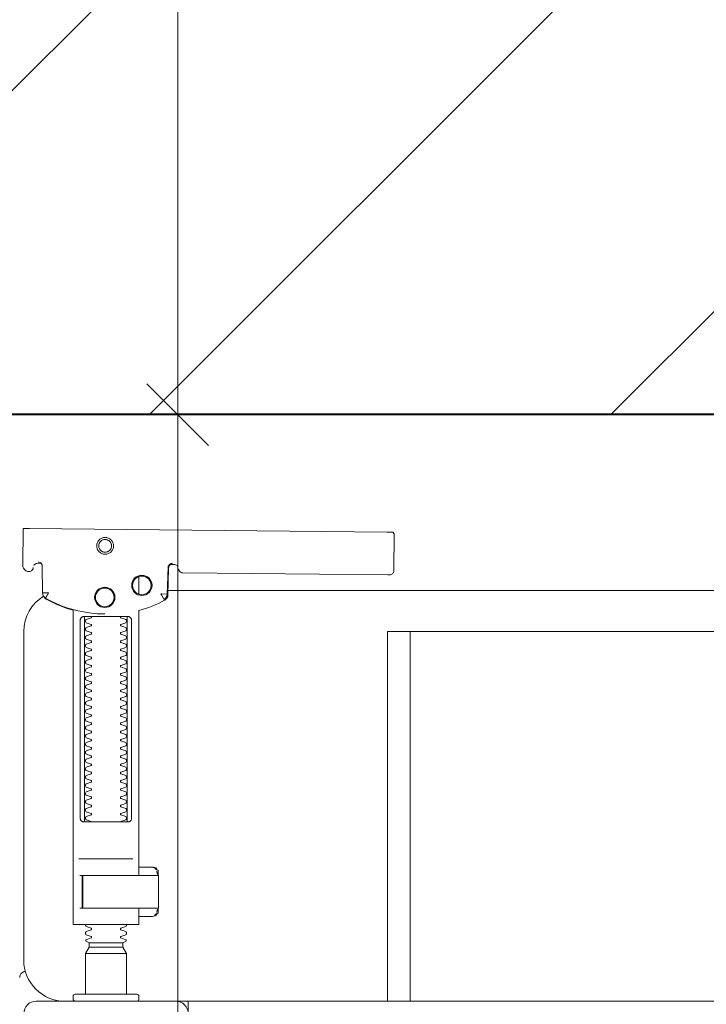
# Model space of a CAD drawing. Header units: millimetres. Extents: x -1893473 to 1546619, y -568027 to 942944.
# Tile 178 of 256: x 168305 to 168472, y -495823 to -495583. Entities that reach past the tile are written whole.
import ezdxf
from ezdxf.enums import TextEntityAlignment as Align

# ---------------------------------------------------------------- set-up
doc = ezdxf.new("R2010")
doc.units = ezdxf.units.MM
doc.header["$LTSCALE"] = 0.2
doc.layers.get('0').update_dxf_attribs({"lineweight": 0})
for name, color, linetype, lineweight in [('!! 0_Opis_pom', 9, 'Continuous', 13), ('!! 1_hatch projektowane ściany', 4, 'Continuous', 5), ('!! 1_OPIS POM NOWE', 140, 'Continuous', 5), ('!! 1_PROJ Sciany', 2, 'Continuous', 40), ('!! wymiary osi', 250, 'Continuous', 9), ('P-Opis nadproża', 150, 'Continuous', 9)]:
    doc.layers.add(name, color=color, linetype=linetype, lineweight=lineweight)
doc.layers.add('!!_@ wypos sanit nd', color=7, linetype='Continuous', lineweight=0, plot=False)
doc.layers.add('Powierzchnia', color=140, linetype='Continuous', lineweight=5, plot=False)
doc.styles.add('ARIAL', font='tahoma.ttf')
doc.styles.add('TXT', font='simplex.shx')
doc.dimstyles.new('DIM50', dxfattribs={"dimscale": 5, "dimtxt": 2.5, "dimasz": 1.5, "dimexe": 0, "dimexo": 0, "dimgap": 0.5, "dimtad": 1, "dimdec": 4, "dimrnd": 0.5, "dimdsep": 46, "dimtxsty": 'TXT', "dimblk1": 'TICK1', "dimblk2": 'TICK1', "dimsah": 1, "dimcen": 0, "dimse1": 1, "dimse2": 1, "dimclrd": 1, "dimclre": 7, "dimclrt": 9, "dimadec": 0, "dimazin": 0, "dimtfac": 1, "dimtdec": 4, "dimtmove": 2, "dimatfit": 3, "dimldrblk": 'TICK1', "dimfxl": 1, "dimtolj": 1, "dimarcsym": 0})

# ---------------------------------------------------------------- blocks, each defined once
blk = doc.blocks.new('A$C4ebe9e89')
for points in [[(0.16424, 0.15596), (0.16327, 0.15595), (0.16304, 0.15592), (0.16283, 0.15584), (0.16262, 0.15571), (0.16265, 0.15575), (0.16259, 0.15555), (0.16257, 0.15535, -0.157432), (0.16238, 0.15476), (0.1621, 0.15436, -0.241147), (0.16129, 0.15393), (0.1115, 0.15346), (0.11134, 0.15345), (0.11119, 0.15345), (0.11107, 0.15345), (0.11094, 0.15346), (0.11078, 0.15348), (0.11062, 0.15353), (0.11047, 0.15361), (0.11033, 0.15371), (0.11022, 0.15383), (0.11012, 0.15397), (0.11005, 0.15412), (0.11001, 0.15428), (0.11, 0.15445), (0.10995, 0.16345), (0.11023, 0.16384)], [(0.19647, 0.15658), (0.19626, 0.15656), (0.19605, 0.15648), (0.19585, 0.15635), (0.19566, 0.15614, 0.132231), (0.19551, 0.15564), (0.19546, 0.14909)], [(0.19768, 0.15528, 0.415336), (0.19869, 0.15429)], [(0.19885, 0.1543), (0.19898, 0.1543), (0.19913, 0.15431), (0.19927, 0.15434), (0.19941, 0.1544), (0.19953, 0.15447), (0.19965, 0.15456), (0.19975, 0.15466), (0.20007, 0.15512, 0.158481), (0.20026, 0.15571)], [(0.18031, 0.14393, 0.125713), (0.19466, 0.14774, 0.121439), (0.19519, 0.14823, -0.262119), (0.2, 0.13968), (0.2, 0.05968, -0.414214), (0.19, 0.04968), (0.18752, 0.04968, 0.405519), (0.188, 0.05018), (0.188, 0.05088, 0.414214), (0.1875, 0.05138), (0.1725, 0.05138, 0.414214), (0.172, 0.05088), (0.172, 0.05018, 0.405519), (0.17249, 0.04968, 0.001664), (0.15993, 0.04968)], [(0.172, 0.07232), (0.172, 0.06852, 0.414214), (0.1722, 0.06832), (0.18462, 0.06832), (0.1878, 0.06832, 0.414214), (0.188, 0.06852), (0.188, 0.14485), (0.18885, 0.1451), (0.18969, 0.14537), (0.19052, 0.14568), (0.19134, 0.146), (0.19215, 0.14635), (0.19295, 0.14672), (0.19374, 0.14712), (0.19456, 0.14756), (0.19465, 0.14762), (0.19473, 0.14768), (0.19481, 0.14775), (0.19488, 0.14782), (0.19495, 0.1479), (0.19502, 0.14799)], [(0.17647, 0.09332, 0.182836), (0.17637, 0.09341), (0.17515, 0.09381, 0.050055), (0.175, 0.09408), (0.175, 0.09436, 0.050055), (0.17515, 0.09462), (0.17637, 0.09503, 0.719897), (0.17637, 0.09541), (0.17515, 0.09581, 0.050055), (0.175, 0.09608), (0.175, 0.09636, 0.050055), (0.17515, 0.09662), (0.17637, 0.09703, 0.719897), (0.17637, 0.09741), (0.17515, 0.09781, 0.050055), (0.175, 0.09808), (0.175, 0.09836, 0.050055), (0.17515, 0.09862), (0.17637, 0.09903, 0.719897), (0.17637, 0.09941), (0.17515, 0.09981, 0.050055), (0.175, 0.10008), (0.175, 0.10036, 0.050055), (0.17515, 0.10062), (0.17637, 0.10103, 0.719897), (0.17637, 0.10141), (0.17515, 0.10181, 0.050055), (0.175, 0.10208), (0.175, 0.10236, 0.050055), (0.17515, 0.10262), (0.17637, 0.10303, 0.719897), (0.17637, 0.10341), (0.17515, 0.10381, 0.050055), (0.175, 0.10408), (0.175, 0.10436, 0.050055), (0.17515, 0.10462), (0.17637, 0.10503, 0.719897), (0.17637, 0.10541), (0.17515, 0.10581, 0.050055), (0.175, 0.10608), (0.175, 0.10636, 0.050055), (0.17515, 0.10662), (0.17637, 0.10703, 0.719897), (0.17637, 0.10741), (0.17515, 0.10781, 0.050055), (0.175, 0.10808), (0.175, 0.10836, 0.050055), (0.17515, 0.10862), (0.17637, 0.10903, 0.719897), (0.17637, 0.10941), (0.17515, 0.10981, 0.050055), (0.175, 0.11008), (0.175, 0.11036, 0.050055), (0.17515, 0.11062), (0.17637, 0.11103, 0.719897), (0.17637, 0.11141), (0.17515, 0.11181, 0.050055), (0.175, 0.11208), (0.175, 0.11236, 0.050055), (0.17515, 0.11262), (0.17637, 0.11303, 0.719897), (0.17637, 0.11341), (0.17515, 0.11381, 0.050055), (0.175, 0.11408), (0.175, 0.11436, 0.050055), (0.17515, 0.11462), (0.17637, 0.11503, 0.719897), (0.17637, 0.11541), (0.17515, 0.11581, 0.050055), (0.175, 0.11608), (0.175, 0.11636, 0.050055), (0.17515, 0.11662), (0.17637, 0.11703, 0.719897), (0.17637, 0.11741), (0.17515, 0.11781, 0.050055), (0.175, 0.11808), (0.175, 0.11836, 0.050055), (0.17515, 0.11862), (0.17637, 0.11903, 0.719897), (0.17637, 0.11941), (0.17515, 0.11981, 0.050055), (0.175, 0.12008), (0.175, 0.12036, 0.050055), (0.17515, 0.12062), (0.17637, 0.12103, 0.719897), (0.17637, 0.12141), (0.17515, 0.12181, 0.050055), (0.175, 0.12208), (0.175, 0.12236, 0.050055), (0.17515, 0.12262), (0.17637, 0.12303, 0.719897), (0.17637, 0.12341), (0.17515, 0.12381, 0.050055), (0.175, 0.12408), (0.175, 0.12436, 0.050055), (0.17515, 0.12462), (0.17637, 0.12503, 0.719897), (0.17637, 0.12541), (0.17515, 0.12581, 0.050055), (0.175, 0.12608), (0.175, 0.12636, 0.050055), (0.17515, 0.12662), (0.17637, 0.12703, 0.719897), (0.17637, 0.12741), (0.17515, 0.12781, 0.050055), (0.175, 0.12808), (0.175, 0.12836, 0.050055), (0.17515, 0.12862), (0.17637, 0.12903, 0.719897), (0.17637, 0.12941), (0.17515, 0.12981, 0.050055), (0.175, 0.13008), (0.175, 0.13036, 0.050055), (0.17515, 0.13062), (0.17637, 0.13103, 0.719897), (0.17637, 0.13141), (0.17515, 0.13181, 0.050055), (0.175, 0.13208), (0.175, 0.13236, 0.050055), (0.17515, 0.13262), (0.17637, 0.13303, 0.719897), (0.17637, 0.13341), (0.17515, 0.13381, 0.050055), (0.175, 0.13408), (0.175, 0.13436, 0.050055), (0.17515, 0.13462), (0.17637, 0.13503, 0.719897), (0.17637, 0.13541), (0.17515, 0.13581, 0.050055), (0.175, 0.13608), (0.175, 0.13636, 0.050055), (0.17515, 0.13662), (0.17637, 0.13703, 0.719897), (0.17637, 0.13741), (0.17515, 0.13781, 0.050055), (0.175, 0.13808), (0.175, 0.13836, 0.050055), (0.17515, 0.13862), (0.17637, 0.13903, 0.719897), (0.17637, 0.13941), (0.17515, 0.13981, 0.050055), (0.175, 0.14008), (0.175, 0.14036, 0.050055), (0.17515, 0.14062), (0.17637, 0.14103, 0.719897), (0.17637, 0.14141), (0.17515, 0.14181, 0.050055), (0.175, 0.14208), (0.175, 0.14236, 0.050055), (0.17515, 0.14262), (0.17637, 0.14303, 0.474594), (0.17647, 0.14332)], [(0.18353, 0.14332, 0.474594), (0.18364, 0.14303), (0.18486, 0.14262, 0.050055), (0.185, 0.14236), (0.185, 0.14208, 0.050055), (0.18486, 0.14181), (0.18364, 0.14141, 0.719897), (0.18364, 0.14103), (0.18486, 0.14062, 0.050055), (0.185, 0.14036), (0.185, 0.14008, 0.050055), (0.18486, 0.13981), (0.18364, 0.13941, 0.719897), (0.18364, 0.13903), (0.18486, 0.13862, 0.050055), (0.185, 0.13836), (0.185, 0.13808, 0.050055), (0.18486, 0.13781), (0.18364, 0.13741, 0.719897), (0.18364, 0.13703), (0.18486, 0.13662, 0.050055), (0.185, 0.13636), (0.185, 0.13608, 0.050055), (0.18486, 0.13581), (0.18364, 0.13541, 0.719897), (0.18364, 0.13503), (0.18486, 0.13462, 0.050055), (0.185, 0.13436), (0.185, 0.13408, 0.050055), (0.18486, 0.13381), (0.18364, 0.13341, 0.719897), (0.18364, 0.13303), (0.18486, 0.13262, 0.050055), (0.185, 0.13236), (0.185, 0.13208, 0.050055), (0.18486, 0.13181), (0.18364, 0.13141, 0.719897), (0.18364, 0.13103), (0.18486, 0.13062, 0.050055), (0.185, 0.13036), (0.185, 0.13008, 0.050055), (0.18486, 0.12981), (0.18364, 0.12941, 0.719897), (0.18364, 0.12903), (0.18486, 0.12862, 0.050055), (0.185, 0.12836), (0.185, 0.12808, 0.050055), (0.18486, 0.12781), (0.18364, 0.12741, 0.719897), (0.18364, 0.12703), (0.18486, 0.12662, 0.050055), (0.185, 0.12636), (0.185, 0.12608, 0.050055), (0.18486, 0.12581), (0.18364, 0.12541, 0.719897), (0.18364, 0.12503), (0.18486, 0.12462, 0.050055), (0.185, 0.12436), (0.185, 0.12408, 0.050055), (0.18486, 0.12381), (0.18364, 0.12341, 0.719897), (0.18364, 0.12303), (0.18486, 0.12262, 0.050055), (0.185, 0.12236), (0.185, 0.12208, 0.050055), (0.18486, 0.12181), (0.18364, 0.12141, 0.719897), (0.18364, 0.12103), (0.18486, 0.12062, 0.050055), (0.185, 0.12036), (0.185, 0.12008, 0.050055), (0.18486, 0.11981), (0.18364, 0.11941, 0.719897), (0.18364, 0.11903), (0.18486, 0.11862, 0.050055), (0.185, 0.11836), (0.185, 0.11808, 0.050055), (0.18486, 0.11781), (0.18364, 0.11741, 0.719897), (0.18364, 0.11703), (0.18486, 0.11662, 0.050055), (0.185, 0.11636), (0.185, 0.11608, 0.050055), (0.18486, 0.11581), (0.18364, 0.11541, 0.719897), (0.18364, 0.11503), (0.18486, 0.11462, 0.050055), (0.185, 0.11436), (0.185, 0.11408, 0.050055), (0.18486, 0.11381), (0.18364, 0.11341, 0.719897), (0.18364, 0.11303), (0.18486, 0.11262, 0.050055), (0.185, 0.11236), (0.185, 0.11208, 0.050055), (0.18486, 0.11181), (0.18364, 0.11141, 0.719897), (0.18364, 0.11103), (0.18486, 0.11062, 0.050055), (0.185, 0.11036), (0.185, 0.11008, 0.050055), (0.18486, 0.10981), (0.18364, 0.10941, 0.719897), (0.18364, 0.10903), (0.18486, 0.10862, 0.050055), (0.185, 0.10836), (0.185, 0.10808, 0.050055), (0.18486, 0.10781), (0.18364, 0.10741, 0.719897), (0.18364, 0.10703), (0.18486, 0.10662, 0.050055), (0.185, 0.10636), (0.185, 0.10608, 0.050055), (0.18486, 0.10581), (0.18364, 0.10541, 0.719897), (0.18364, 0.10503), (0.18486, 0.10462, 0.050055), (0.185, 0.10436), (0.185, 0.10408, 0.050055), (0.18486, 0.10381), (0.18364, 0.10341, 0.719897), (0.18364, 0.10303), (0.18486, 0.10262, 0.050055), (0.185, 0.10236), (0.185, 0.10208, 0.050055), (0.18486, 0.10181), (0.18364, 0.10141, 0.719897), (0.18364, 0.10103), (0.18486, 0.10062, 0.050055), (0.185, 0.10036), (0.185, 0.10008, 0.050055), (0.18486, 0.09981), (0.18364, 0.09941, 0.719897), (0.18364, 0.09903), (0.18486, 0.09862, 0.050055), (0.185, 0.09836), (0.185, 0.09808, 0.050055), (0.18486, 0.09781), (0.18364, 0.09741, 0.719897), (0.18364, 0.09703), (0.18486, 0.09662, 0.050055), (0.185, 0.09636), (0.185, 0.09608, 0.050055), (0.18486, 0.09581), (0.18364, 0.09541, 0.719897), (0.18364, 0.09503), (0.18486, 0.09462, 0.050055), (0.185, 0.09436), (0.185, 0.09408, 0.050055), (0.18486, 0.09381), (0.18364, 0.09341, 0.182836), (0.18353, 0.09332)], [(0.18575, 0.07252), (0.18575, 0.08011), (0.18572, 0.08022), (0.18564, 0.08029), (0.18555, 0.08032), (0.18565, 0.0803), (0.18573, 0.08024), (0.18577, 0.08014), (0.18577, 0.07252), (0.18574, 0.07241), (0.18567, 0.07234), (0.18547, 0.07232), (0.18558, 0.07237), (0.18564, 0.07252), (0.18564, 0.08012), (0.18557, 0.08027), (0.18547, 0.08032), (0.16743, 0.08032, 0.414214), (0.16723, 0.08012), (0.16723, 0.07252, 0.414214), (0.16743, 0.07232), (0.18547, 0.07232)], [(0.18556, 0.07232, 0.414213), (0.18576, 0.07252), (0.18575, 0.08011), (0.18575, 0.07252), (0.18572, 0.07241), (0.18565, 0.07234), (0.18555, 0.07232)], [(0.175, 0.06836), (0.175, 0.06812, -0.050055), (0.17515, 0.06786), (0.17636, 0.06745, -0.719897), (0.17636, 0.06707), (0.17515, 0.06666, -0.050055), (0.175, 0.0664), (0.175, 0.06612, -0.050055), (0.17515, 0.06586), (0.17636, 0.06545, -0.719897), (0.17636, 0.06507), (0.17515, 0.06466, -0.050055), (0.175, 0.0644), (0.1759, 0.06388), (0.1759, 0.06282), (0.175, 0.06126), (0.175, 0.05138)], [(0.185, 0.06836), (0.185, 0.06812, 0.050055), (0.18486, 0.06786), (0.18364, 0.06745, 0.719897), (0.18364, 0.06707), (0.18486, 0.06666, 0.050055), (0.185, 0.0664), (0.185, 0.06612, 0.050055), (0.18486, 0.06586), (0.18364, 0.06545, 0.719897), (0.18364, 0.06507), (0.18486, 0.06466, 0.050055), (0.185, 0.0644), (0.1841, 0.06388), (0.1841, 0.06282), (0.185, 0.06126), (0.185, 0.05138)], [(0.20011, 0.05684, 0.126559), (0.19962, 0.05693)], [(0.20099, 0.05547, 0.198909), (0.20055, 0.05654, 0.091301), (0.20011, 0.05684)]]:
    blk.add_lwpolyline(points, format="xyb")
for points in [[(0.19864, 0.1647), (0.11173, 0.16387)], [(0.20013, 0.1647), (0.20026, 0.15571)], [(0.16386, 0.15607), (0.16409, 0.15602), (0.16425, 0.15596), (0.1644, 0.15586), (0.16453, 0.15574), (0.16463, 0.1556), (0.16471, 0.15544), (0.16476, 0.15527), (0.16478, 0.1551), (0.16496, 0.14854), (0.16497, 0.14842), (0.16498, 0.14832), (0.16501, 0.14822), (0.16503, 0.14812), (0.16507, 0.14802), (0.16511, 0.14793), (0.16516, 0.14784), (0.16521, 0.14775), (0.16528, 0.14767), (0.16535, 0.14758), (0.16542, 0.14751), (0.1655, 0.14744), (0.16558, 0.14737), (0.16567, 0.14731), (0.16576, 0.14726), (0.16651, 0.14688), (0.16727, 0.14651), (0.16803, 0.14617), (0.16881, 0.14585), (0.1696, 0.14555), (0.17039, 0.14527), (0.17119, 0.14502), (0.172, 0.14478), (0.172, 0.08032)], [(0.1651, 0.14871), (0.16492, 0.1553), (0.1649, 0.15547), (0.16485, 0.15563), (0.16478, 0.15579), (0.16468, 0.15592), (0.16455, 0.15604), (0.16441, 0.15614), (0.16425, 0.15621), (0.16409, 0.15626), (0.16391, 0.15627)], [(0.19757, 0.15573), (0.19749, 0.15586), (0.19739, 0.15598), (0.19727, 0.15608), (0.19713, 0.15617), (0.19698, 0.15623), (0.19683, 0.15626), (0.19667, 0.15627), (0.19577, 0.15626)], [(0.172, 0.15305), (0.172, 0.14874)], [(0.16493, 0.14968), (-0.16477, 0.14968)], [(0.17483, 0.14232), (0.17483, 0.09432)], [(0.18523, 0.09432), (0.18523, 0.14232)], [(-0.11847, 0.04968), (-0.11847, 0.13968), (0.11153, 0.13968), (0.11153, 0.04968)], [(0.10602, 0.13968), (0.10602, 0.04968)], [(0.18662, 0.08432), (0.17345, 0.08432)], [(0.16732, 0.08028), (0.16732, 0.08144), (0.16736, 0.08156), (0.16746, 0.08164), (0.16767, 0.08169)], [(0.16811, 0.08203), (0.16776, 0.08162), (0.16776, 0.08196), (0.16779, 0.08207), (0.16786, 0.08214), (0.16797, 0.08218), (0.1681, 0.08219), (0.16822, 0.08219), (0.16842, 0.08221), (0.16887, 0.08232), (0.172, 0.08232)], [(0.16848, 0.08224), (0.16856, 0.0823), (0.16876, 0.08232)], [(0.16751, 0.08053), (0.16754, 0.08079), (0.16766, 0.08132)], [(0.17371, 0.08032), (0.18481, 0.08032), (0.18637, 0.08032)], [(0.16767, 0.07094), (0.16756, 0.07096), (0.16746, 0.07099), (0.16737, 0.07106), (0.16732, 0.0712), (0.16732, 0.07235)], [(0.16766, 0.07131), (0.16754, 0.07185), (0.16751, 0.0721)], [(0.18558, 0.07232), (0.18637, 0.07232)], [(0.172, 0.07032), (0.16887, 0.07032), (0.16842, 0.07042), (0.16831, 0.07044), (0.1682, 0.07044), (0.16806, 0.07045), (0.16795, 0.07046), (0.16783, 0.07052), (0.16776, 0.07067), (0.16776, 0.07101), (0.16811, 0.07061)], [(0.16876, 0.07032), (0.16866, 0.07032), (0.16848, 0.0704)], [(0.1759, 0.06388), (0.1841, 0.06388)], [(0.1841, 0.06282), (0.1759, 0.06282)], [(0.185, 0.06126), (0.175, 0.06126)], [(0.19963, 0.05696), (0.19976, 0.05695), (0.19988, 0.05692), (0.20001, 0.05688)], [(-0.16, 0.04668), (-0.16, 0.04968), (0.16, 0.04968), (0.16, 0.04668)]]:
    blk.add_lwpolyline(points)
for points in [[(0.18024, 0.15848), (0.18044, 0.15849), (0.18064, 0.15852), (0.18084, 0.15857), (0.18103, 0.15864), (0.18121, 0.15873), (0.18138, 0.15883), (0.18154, 0.15895), (0.18168, 0.15909), (0.18182, 0.15924), (0.18194, 0.1594), (0.18204, 0.15958), (0.18212, 0.15976), (0.18219, 0.15995), (0.18224, 0.16014), (0.18226, 0.16034), (0.18227, 0.16054), (0.18226, 0.16075), (0.18223, 0.16094), (0.18218, 0.16114), (0.18211, 0.16133), (0.18202, 0.16151), (0.18191, 0.16168), (0.18179, 0.16184), (0.18166, 0.16199), (0.18151, 0.16212), (0.18134, 0.16224), (0.18117, 0.16234), (0.18099, 0.16242), (0.1808, 0.16249), (0.1806, 0.16254), (0.1804, 0.16256), (0.1802, 0.16257), (0.18, 0.16256), (0.1798, 0.16253), (0.17961, 0.16248), (0.17942, 0.16241), (0.17924, 0.16232), (0.17907, 0.16222), (0.17891, 0.1621), (0.17876, 0.16196), (0.17863, 0.16181), (0.17851, 0.16165), (0.17841, 0.16147), (0.17832, 0.16129), (0.17826, 0.1611), (0.17821, 0.1609), (0.17818, 0.16071), (0.17818, 0.1605), (0.17819, 0.1603), (0.17822, 0.16011), (0.17827, 0.15991), (0.17834, 0.15972), (0.17843, 0.15954), (0.17853, 0.15937), (0.17865, 0.15921), (0.17879, 0.15906), (0.17894, 0.15893), (0.1791, 0.15881), (0.17928, 0.15871), (0.17946, 0.15863), (0.17965, 0.15856), (0.17984, 0.15851), (0.18004, 0.15849)], [(0.18024, 0.15897), (0.18039, 0.15898), (0.18054, 0.159), (0.18068, 0.15904), (0.18083, 0.15909), (0.18096, 0.15916), (0.18109, 0.15924), (0.18121, 0.15933), (0.18133, 0.15943), (0.18143, 0.15955), (0.18152, 0.15967), (0.18159, 0.1598), (0.18166, 0.15994), (0.18171, 0.16008), (0.18174, 0.16023), (0.18176, 0.16038), (0.18177, 0.16053), (0.18176, 0.16068), (0.18174, 0.16084), (0.1817, 0.16098), (0.18165, 0.16113), (0.18158, 0.16126), (0.1815, 0.16139), (0.18141, 0.16151), (0.1813, 0.16162), (0.18119, 0.16173), (0.18107, 0.16182), (0.18094, 0.16189), (0.1808, 0.16196), (0.18066, 0.16201), (0.18051, 0.16204), (0.18036, 0.16206), (0.18021, 0.16207), (0.18005, 0.16206), (0.1799, 0.16204), (0.17976, 0.162), (0.17961, 0.16194), (0.17948, 0.16188), (0.17935, 0.1618), (0.17923, 0.16171), (0.17911, 0.1616), (0.17901, 0.16149), (0.17892, 0.16137), (0.17885, 0.16124), (0.17878, 0.1611), (0.17873, 0.16095), (0.1787, 0.16081), (0.17868, 0.16066), (0.17867, 0.1605), (0.17868, 0.16035), (0.1787, 0.1602), (0.17874, 0.16005), (0.17879, 0.15991), (0.17886, 0.15977), (0.17894, 0.15964), (0.17903, 0.15952), (0.17914, 0.15941), (0.17925, 0.15931), (0.17937, 0.15922), (0.1795, 0.15914), (0.17964, 0.15908), (0.17978, 0.15903), (0.17993, 0.159), (0.18008, 0.15897)], [(0.16587, 0.14754), (0.16582, 0.14756), (0.16577, 0.1476), (0.16573, 0.14763), (0.16568, 0.14767), (0.16563, 0.14771), (0.16558, 0.14776), (0.16553, 0.14781), (0.16549, 0.14786), (0.16544, 0.14791), (0.1654, 0.14797), (0.16536, 0.14803), (0.16533, 0.14809), (0.16529, 0.14815), (0.16526, 0.14821), (0.16524, 0.14828), (0.16521, 0.14834), (0.16519, 0.14841), (0.16517, 0.14847), (0.16516, 0.14854), (0.16515, 0.1486), (0.16514, 0.14866), (0.16513, 0.14872), (0.16513, 0.14877), (0.16518, 0.14879), (0.16643, 0.14884), (0.16648, 0.14884), (0.16654, 0.14884), (0.16659, 0.14886), (0.16664, 0.14883), (0.16661, 0.14879), (0.16658, 0.14874), (0.16656, 0.14869), (0.16653, 0.14863), (0.16594, 0.14754)], [(0.18533, 0.14332), (0.18542, 0.14331), (0.1855, 0.1433), (0.18559, 0.14329), (0.18567, 0.14326), (0.18575, 0.14323), (0.18583, 0.14319), (0.18591, 0.14314), (0.18598, 0.14308), (0.18604, 0.14302), (0.1861, 0.14294), (0.18615, 0.14286), (0.18619, 0.14276), (0.18623, 0.14266), (0.18626, 0.14255), (0.18627, 0.14243), (0.18628, 0.14232), (0.18628, 0.09432), (0.18627, 0.0942), (0.18626, 0.09409), (0.18623, 0.09398), (0.18619, 0.09387), (0.18615, 0.09378), (0.1861, 0.09369), (0.18604, 0.09362), (0.18598, 0.09355), (0.18591, 0.09349), (0.18583, 0.09344), (0.18575, 0.0934), (0.18567, 0.09337), (0.18559, 0.09335), (0.1855, 0.09333), (0.18542, 0.09332), (0.18533, 0.09332), (0.17475, 0.09332), (0.17466, 0.09332), (0.17457, 0.09333), (0.17449, 0.09335), (0.1744, 0.09337), (0.17432, 0.0934), (0.17424, 0.09344), (0.17416, 0.09349), (0.17409, 0.09355), (0.17403, 0.09362), (0.17397, 0.09369), (0.17392, 0.09378), (0.17387, 0.09387), (0.17384, 0.09398), (0.17381, 0.09409), (0.17379, 0.0942), (0.17379, 0.09432), (0.17379, 0.14232), (0.17379, 0.14243), (0.17381, 0.14255), (0.17384, 0.14266), (0.17387, 0.14276), (0.17392, 0.14286), (0.17397, 0.14294), (0.17403, 0.14302), (0.17409, 0.14308), (0.17416, 0.14314), (0.17424, 0.14319), (0.17432, 0.14323), (0.1744, 0.14326), (0.17449, 0.14329), (0.17457, 0.1433), (0.17466, 0.14331), (0.17475, 0.14332)]]:
    blk.add_lwpolyline(points, close=True)
for points in [[(0.19546, 0.14908), (0.19546, 0.14908), (0.19546, 0.14908), (0.19546, 0.14909), (0.19546, 0.14909), (0.19546, 0.14909), (0.19546, 0.14909), (0.19546, 0.14909), (0.19546, 0.14909), (0.19546, 0.14909), (0.19546, 0.14909), (0.19546, 0.14909), (0.19546, 0.14909), (0.19546, 0.14909), (0.19546, 0.14909), (0.19546, 0.14909), (0.19546, 0.14909), (0.19546, 0.14909), (0.19546, 0.14909), (0.19546, 0.14909), (0.19546, 0.14908), (0.19546, 0.14908), (0.19546, 0.14908), (0.19546, 0.14908), (0.19546, 0.14908), (0.19546, 0.14908), (0.19546, 0.14908), (0.19546, 0.14908), (0.19546, 0.14908), (0.19546, 0.14908), (0.19546, 0.14908), (0.19546, 0.14908), (0.19546, 0.14908), (0.19546, 0.14908), (0.19546, 0.14908), (0.19546, 0.14908), (0.19546, 0.14908), (0.19546, 0.14909), (0.19545, 0.14909), (0.19545, 0.14909), (0.19545, 0.14909), (0.19545, 0.14909), (0.19545, 0.14909), (0.19545, 0.14909), (0.19545, 0.14909), (0.19545, 0.14909), (0.19544, 0.14909), (0.19544, 0.14908), (0.19544, 0.14908), (0.19544, 0.14908), (0.19544, 0.14908), (0.19543, 0.14908), (0.19543, 0.14908), (0.19543, 0.14908), (0.19543, 0.14908), (0.19543, 0.14908), (0.19543, 0.14908), (0.19543, 0.14908), (0.19542, 0.14908), (0.19542, 0.14908), (0.19542, 0.14908), (0.19542, 0.14908), (0.19542, 0.14908), (0.19541, 0.14908), (0.19541, 0.14908), (0.19541, 0.14908), (0.19541, 0.14908), (0.19541, 0.14908), (0.1954, 0.14908), (0.1954, 0.14908), (0.1954, 0.14908), (0.19539, 0.14908), (0.19539, 0.14908), (0.19538, 0.14909), (0.19537, 0.14909), (0.19537, 0.14909), (0.19536, 0.14909), (0.19536, 0.14909), (0.19536, 0.14909), (0.19535, 0.14909), (0.19535, 0.14909), (0.19534, 0.14909), (0.19534, 0.14909), (0.19533, 0.14909), (0.19533, 0.14909), (0.19532, 0.14909), (0.19531, 0.14909), (0.19531, 0.14909), (0.1953, 0.14909), (0.19529, 0.14909), (0.19529, 0.14909), (0.19528, 0.14909), (0.19527, 0.14909), (0.19527, 0.14909), (0.19526, 0.14909), (0.19525, 0.14909), (0.19524, 0.14909), (0.19524, 0.14909), (0.19523, 0.14909), (0.19522, 0.14909), (0.19521, 0.14909), (0.1952, 0.14909), (0.19519, 0.14909), (0.19518, 0.14909), (0.19517, 0.14909), (0.19516, 0.14909), (0.19516, 0.14909), (0.19515, 0.14909), (0.19514, 0.14909), (0.19513, 0.14909), (0.19512, 0.14909), (0.19511, 0.14909), (0.1951, 0.14909), (0.19508, 0.14909), (0.19507, 0.14909), (0.19506, 0.14909), (0.19505, 0.14909), (0.19504, 0.14909), (0.19503, 0.14909), (0.19502, 0.14909), (0.19501, 0.14909), (0.195, 0.14909), (0.19499, 0.14909), (0.19497, 0.14909), (0.19496, 0.14909), (0.19495, 0.14909), (0.19494, 0.1491), (0.19493, 0.1491), (0.19491, 0.1491), (0.1949, 0.1491), (0.19489, 0.1491), (0.19488, 0.1491), (0.19486, 0.1491), (0.19485, 0.1491), (0.19484, 0.1491), (0.19483, 0.1491), (0.19481, 0.1491), (0.19469, 0.1491), (0.19464, 0.1491), (0.19459, 0.1491), (0.19456, 0.1491), (0.19453, 0.1491), (0.19451, 0.1491), (0.19448, 0.1491), (0.19446, 0.1491), (0.19443, 0.1491), (0.19441, 0.1491), (0.19438, 0.1491), (0.19435, 0.1491), (0.19433, 0.1491), (0.19431, 0.1491), (0.19428, 0.1491), (0.19427, 0.1491), (0.19426, 0.1491), (0.19423, 0.1491), (0.19422, 0.1491), (0.19421, 0.1491), (0.1942, 0.1491), (0.19418, 0.1491), (0.19418, 0.1491), (0.19417, 0.1491), (0.19417, 0.1491), (0.19416, 0.1491), (0.19416, 0.1491), (0.19415, 0.14911), (0.19414, 0.14911), (0.19414, 0.14911), (0.19413, 0.14911), (0.19413, 0.14911), (0.19412, 0.14911), (0.19412, 0.14911), (0.19412, 0.14911), (0.19411, 0.14911), (0.19411, 0.1491), (0.1941, 0.1491), (0.1941, 0.1491), (0.1941, 0.1491), (0.19409, 0.1491), (0.19409, 0.1491), (0.19409, 0.1491), (0.19409, 0.1491), (0.19408, 0.1491), (0.19408, 0.1491), (0.19408, 0.1491), (0.19407, 0.1491), (0.19407, 0.1491), (0.19406, 0.1491), (0.19406, 0.1491), (0.19406, 0.1491), (0.19406, 0.1491), (0.19405, 0.1491), (0.19405, 0.1491), (0.19405, 0.1491), (0.19405, 0.14911), (0.19404, 0.14911), (0.19404, 0.14911), (0.19404, 0.14911), (0.19403, 0.14911), (0.19403, 0.14911), (0.19402, 0.14912), (0.19402, 0.14912), (0.19402, 0.14912), (0.19401, 0.14912), (0.19401, 0.14912), (0.19401, 0.14912), (0.194, 0.14912), (0.194, 0.14912), (0.194, 0.14912), (0.194, 0.14912), (0.194, 0.14912), (0.194, 0.14912), (0.194, 0.14912), (0.19399, 0.14912), (0.19399, 0.14912), (0.19399, 0.14912), (0.19399, 0.14912), (0.19399, 0.14912), (0.19399, 0.14912), (0.19398, 0.14912), (0.19398, 0.14912), (0.19398, 0.14911), (0.19398, 0.14911), (0.19398, 0.14911), (0.19398, 0.14911), (0.19397, 0.14911), (0.19397, 0.14911), (0.19397, 0.1491), (0.19397, 0.1491), (0.19397, 0.1491), (0.19397, 0.1491), (0.19397, 0.1491), (0.19397, 0.14909), (0.19397, 0.14909), (0.19397, 0.14909), (0.19397, 0.14909), (0.19397, 0.14908), (0.19397, 0.14908), (0.19397, 0.14908), (0.19397, 0.14908), (0.19397, 0.14908), (0.19397, 0.14907), (0.19397, 0.14907), (0.19397, 0.14907), (0.19397, 0.14907), (0.19397, 0.14907), (0.19398, 0.14906), (0.19398, 0.14906), (0.19398, 0.14906), (0.19398, 0.14906), (0.19398, 0.14906), (0.19398, 0.14905), (0.19399, 0.14905), (0.19399, 0.14905), (0.19399, 0.14905), (0.194, 0.14904), (0.194, 0.14904), (0.19401, 0.14903), (0.19401, 0.14903), (0.19401, 0.14903), (0.19402, 0.14902), (0.19402, 0.14902), (0.19402, 0.14902), (0.19403, 0.14901), (0.19403, 0.14901), (0.19403, 0.14901), (0.19403, 0.149), (0.19403, 0.149), (0.19403, 0.149), (0.19404, 0.14899), (0.19404, 0.14899), (0.19404, 0.14899), (0.19404, 0.14899), (0.19404, 0.14898), (0.19404, 0.14898), (0.19404, 0.14898), (0.19405, 0.14897), (0.19405, 0.14897), (0.19405, 0.14897), (0.19405, 0.14896), (0.19405, 0.14896), (0.19406, 0.14895), (0.19406, 0.14895), (0.19406, 0.14895), (0.19406, 0.14894), (0.19407, 0.14894), (0.19407, 0.14893), (0.19407, 0.14893), (0.19408, 0.14892), (0.19408, 0.14891), (0.19409, 0.1489), (0.19409, 0.14889), (0.1941, 0.14888), (0.1941, 0.14887), (0.19411, 0.14886), (0.19412, 0.14884), (0.19414, 0.14881), (0.19416, 0.14877), (0.19418, 0.14873), (0.19419, 0.14871), (0.1942, 0.1487), (0.19421, 0.14868), (0.19422, 0.14866), (0.19423, 0.14864), (0.19434, 0.14845), (0.19435, 0.14844), (0.19435, 0.14842), (0.19436, 0.1484), (0.19437, 0.14839), (0.19438, 0.14837), (0.19439, 0.14836), (0.1944, 0.14834), (0.19441, 0.14832), (0.19441, 0.14831), (0.19442, 0.14829), (0.19443, 0.14828), (0.19444, 0.14826), (0.19445, 0.14825), (0.19446, 0.14823), (0.19446, 0.14822), (0.19447, 0.14821), (0.19448, 0.14819), (0.19449, 0.14818), (0.19449, 0.14816), (0.1945, 0.14815), (0.19451, 0.14814), (0.19452, 0.14813), (0.19452, 0.14811), (0.19453, 0.1481), (0.19454, 0.14809), (0.19454, 0.14808), (0.19455, 0.14806), (0.19456, 0.14805), (0.19456, 0.14804), (0.19457, 0.14803), (0.19457, 0.14802), (0.19458, 0.14801), (0.19458, 0.148), (0.19459, 0.14799), (0.1946, 0.14798), (0.1946, 0.14797), (0.19461, 0.14796), (0.19461, 0.14795), (0.19462, 0.14794), (0.19462, 0.14793), (0.19463, 0.14792), (0.19463, 0.14791), (0.19463, 0.1479), (0.19464, 0.1479), (0.19464, 0.14789), (0.19465, 0.14788), (0.19465, 0.14787), (0.19465, 0.14787), (0.19466, 0.14786), (0.19466, 0.14785), (0.19466, 0.14785), (0.19467, 0.14784), (0.19467, 0.14784), (0.19467, 0.14783), (0.19468, 0.14783), (0.19468, 0.14782), (0.19468, 0.14782), (0.19468, 0.14782), (0.19468, 0.14781), (0.19468, 0.14781), (0.19468, 0.14781), (0.19468, 0.14781), (0.19469, 0.14781), (0.19469, 0.1478), (0.19469, 0.1478), (0.19469, 0.1478), (0.19469, 0.1478), (0.19469, 0.1478), (0.19469, 0.1478), (0.19469, 0.1478), (0.19469, 0.14779), (0.19469, 0.14779), (0.19469, 0.14779), (0.19469, 0.14779), (0.19469, 0.14779), (0.19469, 0.14779), (0.19469, 0.14779), (0.19469, 0.14779), (0.19469, 0.14779), (0.19469, 0.14779), (0.19469, 0.14779), (0.19469, 0.14779), (0.19469, 0.14779), (0.19469, 0.14779), (0.19469, 0.14779), (0.19469, 0.14779), (0.19469, 0.14778), (0.19469, 0.14778), (0.19469, 0.14778), (0.19469, 0.14778), (0.19469, 0.14778), (0.19469, 0.14778), (0.19469, 0.14778), (0.19469, 0.14778), (0.19469, 0.14778), (0.19469, 0.14778), (0.19469, 0.14778), (0.19469, 0.14778), (0.19469, 0.14778), (0.19469, 0.14778), (0.19469, 0.14778), (0.19469, 0.14778), (0.19469, 0.14778), (0.19469, 0.14778), (0.19469, 0.14778), (0.19469, 0.14778), (0.19469, 0.14778), (0.19469, 0.14778), (0.19469, 0.14778), (0.19469, 0.14778), (0.1947, 0.14778, 0.269557)], [(0.16, 0.01268), (0.16, 0.04668, -0.414214), (0.163, 0.04968), (0.197, 0.04968, -0.414214), (0.2, 0.04668), (0.2, 0.01268, -0.414214), (0.197, 0.00968), (0.163, 0.00968, -0.414214)]]:
    blk.add_lwpolyline(points, format="xyb", close=True)
for centre, radius in [((0.17129, 0.1509), 0.00247), ((0.17129, 0.15089), 0.00227), ((0.18031, 0.14798), 0.00247), ((0.18031, 0.14798), 0.00227)]:
    blk.add_circle(centre, radius)
for centre, major_axis, ratio, start_param, end_param in [((0.11145, 0.16346), (-0.0015, -0.00001), 0.008666, 6.276938, 6.283143), ((0.11173, 0.16385), (0.0015, 0.00001), 0.008666, 1.564549, 3.135353), ((0.19863, 0.16469), (0.0015, 0.00001), 0.008666, 0.000034, 1.564556), ((0.16326, 0.15695), (0.00001, -0.001), 0.006244, 0, 0.008667), ((0.19846, 0.15618), (-0.000892, -0.000453), 0.001081, 6.273741, 6.283185), ((0.19868, 0.15529), (-0.001, -0.00001), 0.00236, 6.276941, 6.283185), ((0.19849, 0.1543), (0.000501, 0.000005), 0.008666, 5.12776, 5.491123), ((0.19868, 0.15529), (0.000013, -0.001), 0.403131, 6.273715, 6.283185), ((0.19883, 0.1553), (0.000018, -0.001), 0.702652, 6.271005, 6.283185), ((0.19876, 0.15569), (0.0015, 0.00002), 0.011557, 6.27692, 6.283202), ((0.18031, 0.14443), (0.000005, -0.0005), 0.006244, 0, 0.008667), ((0.17484, 0.14232), (0, 0.001), 0.006244, 0, 1.570796), ((0.18524, 0.14232), (0, -0.001), 0.006244, 3.141593, 4.712389), ((0.17484, 0.09432), (0, -0.001), 0.006244, 4.712389, 6.283185), ((0.18524, 0.09432), (0, -0.001), 0.006244, 4.712389, 6.283185), ((0.16768, 0.08149), (-0.000013, 0.0002), 0.199357, 6.276703, 6.276744), ((0.16768, 0.07114), (-0.000013, -0.0002), 0.199357, 0.006339, 0.00638)]:
    blk.add_ellipse(centre, major_axis=major_axis, ratio=ratio, start_param=start_param, end_param=end_param)
blk = doc.blocks.new('TICK1')
at = {"color": 0}
for p, q in [((0, -1.4), (0, 1.4)), ((0, 0), (-1, 0))]:
    blk.add_line(p, q, dxfattribs=at)
at = {"color": 2}
blk.add_line((-1, -1), (1, 1), dxfattribs=at)
blk = doc.blocks.new('*D1273')
at = {"layer": '!! wymiary osi', "color": 1, "lineweight": -2, "transparency": 16777216}
blk.add_line((296576.01, -501466.25), (296576.01, -501571.25), dxfattribs=at)
at = {"layer": 'DEFPOINTS', "color": 0, "transparency": 16777216}
for p in [(296190.67, -501458.75), (296190.67, -501578.75), (296576.01, -501578.75)]:
    blk.add_point(p, dxfattribs=at)
at = {"layer": '!! wymiary osi', "color": 1, "lineweight": -2, "transparency": 16777216, "xscale": 7.5, "yscale": 7.5, "zscale": 7.5}
for p, rotation in [((296576.01, -501458.75), 90), ((296576.01, -501578.75), 270)]:
    blk.add_blockref('TICK1', p, dxfattribs=dict(at, rotation=rotation))
at = {"layer": '!! wymiary osi', "color": 9, "transparency": 16777216, "insert": (296801.01, -501678.56), "char_height": 12.5, "attachment_point": 5, "rotation": 90, "style": 'TXT'}
blk.add_mtext('\\A1;120', dxfattribs=at)
blk = doc.blocks.new('*D1274')
at = {"layer": '!! wymiary osi', "color": 1, "lineweight": -2, "transparency": 16777216}
blk.add_line((296576.01, -501586.25), (296576.01, -504386.25), dxfattribs=at)
at = {"layer": 'DEFPOINTS', "color": 0, "transparency": 16777216}
for p in [(296190.67, -501578.75), (296190.67, -504393.75), (296576.01, -504393.75)]:
    blk.add_point(p, dxfattribs=at)
at = {"layer": '!! wymiary osi', "color": 1, "lineweight": -2, "transparency": 16777216, "xscale": 7.5, "yscale": 7.5, "zscale": 7.5}
for p, rotation in [((296576.01, -501578.75), 90), ((296576.01, -504393.75), 270)]:
    blk.add_blockref('TICK1', p, dxfattribs=dict(at, rotation=rotation))
at = {"layer": '!! wymiary osi', "color": 9, "transparency": 16777216, "insert": (296567.26, -502986.25), "char_height": 12.5, "attachment_point": 5, "rotation": 90, "style": 'TXT'}
blk.add_mtext('\\A1;2815', dxfattribs=at)
blk = doc.blocks.new('A$C2EB40A8D')
at = {"layer": '!! 1_hatch projektowane ściany'}
h = blk.add_hatch(dxfattribs=at)
h.set_pattern_fill('ANSI31', color=256, scale=25)
h.set_pattern_definition([(45, (-604946.8, 1976053.4), (-56.1266008, 56.1266008), [])])
h.paths.add_polyline_path([(3298.87011, -1277.48603), (6407.5648, -1277.48603), (6407.5648, -1157.48603), (3298.87011, -1157.48603)])
blk.add_lwpolyline([(3298.87011, -1277.48603), (6407.5648, -1277.48603), (6407.5648, -1157.48603), (3298.87011, -1157.48603)], close=True, dxfattribs=at)
at = {"layer": '!! 1_PROJ Sciany'}
blk.add_lwpolyline([(6407.5648, -1277.48603), (3298.87011, -1277.48603)], dxfattribs=at)
at = {"layer": 'Powierzchnia'}
blk.add_lwpolyline([(9048.87011, -2387.48603), (6407.5648, -2387.48603), (6407.5648, -1277.48603), (3298.87011, -1277.48603), (3298.87011, -4092.48603), (9048.87011, -4092.48603)], close=True, dxfattribs=at)
at = {"layer": '!!_@ wypos sanit nd', "xscale": -1000, "yscale": 1000, "zscale": 1000}
blk.add_blockref('A$C4ebe9e89', (4837.75685, -1469.95656), dxfattribs=at)
at = {"layer": '!! 0_Opis_pom', "ltscale": 0.7, "style": 'ARIAL'}
for tag, p in [('B1,21', (-891.77727, 31796.97458)), ('A1,16', (-13651.31084, 31587.95236)), ('B1,19', (-5798.61305, 31587.22944)), ('B1/17', (-9701.43347, 31565.05244)), ('1,23', (10805.41388, 31565.05244)), ('1,22', (4526.58954, 31507.65132)), ('A1,1', (-16866.13618, 31459.3792)), ('B1,18', (-7791.62894, 31330.08444)), ('B1,20', (-2961.4347, 31167.05787)), ('A1,6', (-19287.17717, 30923.71998)), ('B1,1', (14135.63445, 30913.92963)), ('B1,3', (17346.74696, 30023.81022)), ('B1,4', (29817.71501, 29157.67457)), ('A1,5', (-23454.5385, 28820.77901)), ('A1,2', (-17502.57721, 28602.57524)), ('B1,2D', (2616.16402, 28559.52261)), ('A1,15', (-13651.31084, 28261.46046)), ('B1,4', (29883.58177, 28158.35876)), ('B1,2B', (18801.54781, 27650.12382)), ('B1,2A', (13086.7373, 27376.04393)), ('A1,3', (-16846.27912, 25980.40356)), ('B1,8', (9089.53994, 25356.27639)), ('B1,6', (31915.87888, 23754.79829)), ('A1,4', (-24010.17576, 23559.17399)), ('B1,14', (-11621.32288, 23261.44183)), ('B1,13', (-3080.55208, 22924.09997)), ('B1,5', (29245.49088, 22896.69268)), ('B1,10', (3982.60923, 22874.21277)), ('B1,9', (5634.43488, 22623.92098)), ('B1,2C', (13327.26639, 22378.5328)), ('B1,7', (16398.41175, 22348.28836)), ('B1,11', (5553.20442, 20939.83877)), ('B1,12', (3693.27174, 20628.72148)), ('C1,3', (5969.08376, 16336.01084)), ('C1,2', (11955.93711, 11671.55655)), ('C1,1', (15659.17205, 11415.94196)), ('C1,4', (5140.00888, 9205.5831)), ('C1,5', (5680.4486, 6154.54995)), ('C1,10', (16327.05085, 6080.66085)), ('C1,9', (16526.57171, 3173.45283)), ('C1,6', (6367.37903, 2771.84181)), ('D0,18', (-1981.87701, -110.73158)), ('D0,7', (-13531.42299, -1159.67649)), ('C1,7', (7275.77161, -1303.00991)), ('D0,17', (2064.87671, -1345.69113)), ('D0,3', (-9324.21674, -1442.63631)), ('D0,6', (-17529.61851, -1957.37463)), ('D0,10', (-21369.4432, -2140.60378)), ('D,09', (-12990.08379, -2746.32902)), ('D0,2', (-5516.19514, -3101.87722)), ('D0,16', (2266.73061, -3284.15369)), ('D0,8', (-14357.79539, -3567.69719)), ('D0,5', (-10461.54478, -3629.26575)), ('D0,4', (-8396.53404, -4353.7937)), ('D0,15', (1974.41895, -5205.84774)), ('D0,1', (-5633.49598, -5662.48534)), ('D0,11', (-23334.09291, -6045.78706)), ('D0,12', (-22436.85763, -9302.9678)), ('D0,13', (-22436.85763, -11581.16526)), ('D0,14', (-13645.94445, -11884.57769))]:
    blk.add_attdef(tag, text='', height=119.68, dxfattribs=at).set_placement(p, align=Align.MIDDLE_CENTER)
at = {"layer": '!! 1_OPIS POM NOWE', "style": 'ARIAL'}
for tag, p in [('C1.7A', (7769.3756, 685.765)), ('C1.7C', (7655.80151, -2045.04756)), ('C1.8B', (10935.93068, -2107.41983)), ('C1.8A', (13897.39715, -2120.69016)), ('C1.7B', (8274.43201, -3270.18959)), ('E1.2', (16701.02923, -5331.07351)), ('E1.5E', (21974.23379, -5463.99012)), ('E1.5D', (24989.27391, -5785.36474)), ('E1.1', (8357.81567, -5851.01076)), ('E1.5C', (25222.53959, -6394.64172)), ('E1.5B', (27694.70831, -7009.86571)), ('E1.6', (5279.46063, -8141.28746)), ('E1.5A', (25547.9555, -8495.18994)), ('E1.5G', (23977.19473, -9792.46695)), ('E1.5F', (22414.7084, -9822.66389)), ('E1,4', (13935.69867, -10458.20073)), ('E1.5L', (28030.8296, -11267.7725)), ('E1.3', (5639.18862, -11994.01941)), ('E1.5H', (23988.49716, -12231.38049)), ('E1.5K', (27714.73934, -12977.98364)), ('E1.5I', (22290.68736, -13989.9049)), ('E1.5J', (27095.71534, -16088.17469))]:
    blk.add_attdef(tag, text='', height=119.68, dxfattribs=at).set_placement(p, align=Align.MIDDLE_CENTER)
at = {"layer": '!! wymiary osi'}
dim = blk.add_linear_dim(base=(4675.21245, -1277.48603), p1=(4289.87971, -1157.48603), p2=(4289.87971, -1277.48603), angle=90, dimstyle='DIM50', dxfattribs=at)
dim.commit()
dim.dimension.update_dxf_attribs({"geometry": '*D1273', "text_midpoint": (4900.21245, -1377.30036), "dimtype": 128, "insert": (-291900.79406, 500301.26018)})
dim = blk.add_linear_dim(base=(4675.21245, -4092.48603), p1=(4289.87971, -1277.48603), p2=(4289.87971, -4092.48603), angle=90, dimstyle='DIM50', dxfattribs=at)
dim.commit()
dim.dimension.update_dxf_attribs({"geometry": '*D1274', "text_midpoint": (4666.46245, -2684.98603), "insert": (-291900.79406, 500301.26018)})

msp = doc.modelspace()

# ---------------------------------------------------------------- block references
at = {"layer": 'P-Opis nadproża', "color": 4}
msp.add_blockref('A$C2EB40A8D', (163667.94092, -494401.63474), dxfattribs=at)

doc.saveas('drawing.dxf')
